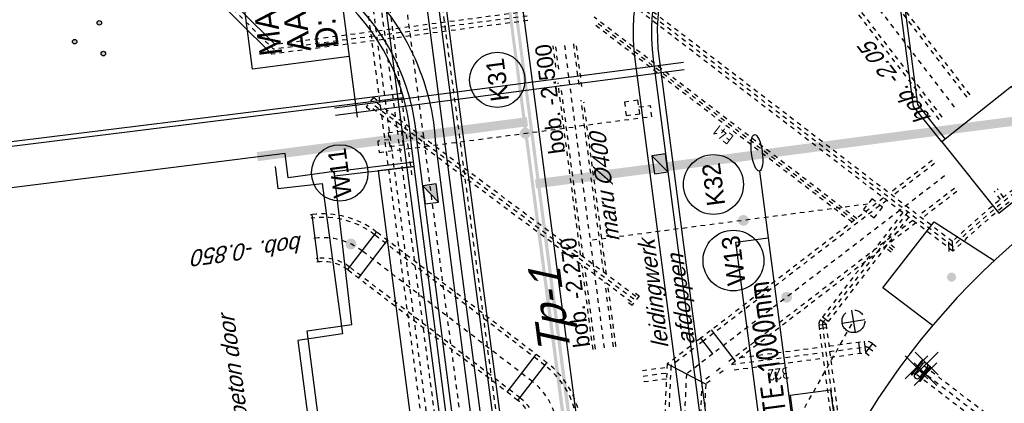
# Model space of a CAD drawing. Header units: metres. Extents: x 118052 to 118564, y 454784 to 455719.
# Tile 78 of 160: x 118226 to 118248, y 455306 to 455314. Entities that reach past the tile are written whole.
import ezdxf
from ezdxf.enums import TextEntityAlignment as Align

# ---------------------------------------------------------------- set-up
doc = ezdxf.new("R2010")
doc.units = ezdxf.units.M
doc.header["$LTSCALE"] = 0.5
doc.header["$PDMODE"] = 3
doc.header["$PDSIZE"] = 0.25
for name, pattern in [('DASHED', [19.05, 12.7, -6.35]), ('Tauw_HIDDEN2', [5.6, 4, -1.6]), ('Tauw_L_Center1', [13, 8, -1.67, 1.66, -1.67]), ('Tauw_L_Center2', [6.499, 4, -0.833, 0.833, -0.833]), ('Tauw_Stramien', [13, 8, -1.67, 1.66, -1.67])]:
    doc.linetypes.add(name, pattern=pattern)
for name, color, linetype in [('_gebouwen', 7, 'Continuous'), ('_molgoot', 7, 'Continuous'), ('_ob10', 7, 'Continuous'), ('_straatkolk', 7, 'Continuous'), ('_tb13', 7, 'Continuous'), ('BHV plan', 7, 'Continuous'), ('EL_N_A_EB00----REVISIE~-_-----', 1, 'Continuous'), ('GRAAFWERKZAAMHEDEN', 6, 'Continuous'), ('KABELLOOP', 6, 'Continuous'), ('Koningsstal VIEUWPORT', 254, 'Continuous'), ('OL55_HAAG', 86, 'Continuous'), ('ZU_B_-_AL999---LR_bet400-55_gw__18_^200~-_-----', 1, 'Continuous'), ('ZU_B_-_AL999---LW_bet700-85_gw__18_^200~N_-----', 1, 'Continuous'), ('ZU_B_-_AL999---LW_bet700-85_gw__20_^200~M_-----', 1, 'Continuous'), ('ZU_B_-_AL999---LW_bet900-75_pl__18_^200~N_-----', 1, 'Continuous'), ('ZU_B_-_AL999---LW_bet900-75_pl__20_^200~M_-----', 1, 'Continuous'), ('ZU_B_-_EL999---LL_pvc160_zbr00~H_-----', 1, 'Tauw_L_Center2'), ('ZU_B_-_EL999---LL_pvc160_zbr00~W_-----', 8, 'Tauw_HIDDEN2'), ('ZU_B_-_EL999---LR_bet400-55_gw~H_-----', 1, 'Tauw_L_Center2'), ('ZU_B_-_EL999---LR_bet400-55_gw~W_-----', 8, 'Tauw_HIDDEN2'), ('ZU_B_-_EL999---LR_pvc200_vbr11~H_-----', 1, 'Tauw_L_Center2'), ('ZU_B_-_EL999---LR_pvc200_vbr11~W_-----', 8, 'Tauw_HIDDEN2'), ('ZU_B_-_EL999---LR_pvc250_sdr00~H_-----', 1, 'Tauw_L_Center2'), ('ZU_B_-_EL999---LR_pvc250_vbr11~H_-----', 1, 'Tauw_L_Center2'), ('ZU_B_-_EL999---LR_pvc250_vbr11~W_-----', 8, 'Tauw_HIDDEN2'), ('ZU_B_-_EL999---LS_pvc250_zbr00~H_-----', 1, 'Tauw_L_Center2'), ('ZU_B_-_EL999---LS_pvc250_zbr00~W_-----', 8, 'Tauw_HIDDEN2'), ('ZU_B_-_EL999---LW_bet700-85_gw~H_-----', 1, 'Tauw_L_Center1'), ('ZU_B_-_EL999---LW_bet700-85_gw~W_-----', 8, 'Tauw_HIDDEN2'), ('ZU_B_-_EL999---LW_bet900-75_pl~H_-----', 1, 'Tauw_L_Center1'), ('ZU_B_-_EL999---LW_bet900-75_pl~W_-----', 8, 'Tauw_HIDDEN2'), ('ZU_B_-_EL999---LW_pvc125_pbr00~H_-----', 1, 'Tauw_L_Center2'), ('ZU_B_-_EL999---LW_pvc125_pbr00~W_-----', 15, 'Tauw_HIDDEN2'), ('ZU_B_-_EL999---LW_pvc160_vbr11~H_-----', 1, 'Tauw_L_Center2'), ('ZU_B_-_EL999---LW_pvc160_vbr11~W_-----', 8, 'Tauw_HIDDEN2'), ('ZU_B_-_EL999---SYM_HYDRANT~-_001--', 1, 'Tauw_L_Center2'), ('ZU_B_-_ML999---LW_bet700-85_gw__20_^200~M_-----', 1, 'Continuous'), ('ZU_B_-_ML999---LW_bet900-75_pl__20_^200~M_-----', 1, 'Continuous'), ('ZU_B_-_TB00----tekst__35_^200~-_-----', 1, 'Continuous'), ('ZU_B_A_EL999---L__GY-AFSLUITER-250_pn10~W_-----', 9, 'Continuous'), ('ZU_B_L_AB00----ONDERDEEL__18_^200~-_-----', 1, 'Continuous'), ('ZU_N_-_AL999---LK_pvc125_sdr34__20_^200~M_-----', 7, 'Continuous'), ('ZU_N_-_AL999---LR_pvc250_vbr11__18_^200~-_-----', 7, 'Continuous'), ('ZU_N_-_EL999---LB_PE-110_sdr00~H_-----', 2, 'Tauw_L_Center2'), ('ZU_N_-_EL999---LB_PE-90_sdr00~H_-----', 2, 'Tauw_L_Center2'), ('ZU_N_-_EL999---LB_pvc160_zgr00~H_-----', 2, 'Tauw_L_Center2'), ('ZU_N_-_EL999---LB_pvc160_zgr00~W_-----', 8, 'Continuous'), ('ZU_N_-_EL999---LK_pvc125_sdr34~H_-----', 2, 'Tauw_L_Center2'), ('ZU_N_-_EL999---LL_pvc160_zbr00~H_-----', 2, 'Tauw_L_Center2'), ('ZU_N_-_EL999---LP_PE-75_sdr00~H_-----', 2, 'Tauw_L_Center2'), ('ZU_N_-_EL999---LR_PE-110_sdr00~H_-----', 2, 'Tauw_L_Center2'), ('ZU_N_-_EL999---LR_pvc200_vgr11~H_-----', 2, 'Tauw_L_Center2'), ('ZU_N_-_EL999---LR_pvc200_vgr11~W_-----', 8, 'Continuous'), ('ZU_N_-_EL999---LW_gvk900_vgr05~H_-----', 2, 'Tauw_L_Center1'), ('ZU_N_-_EL999---LW_gvk900_vgr05~W_-----', 2, 'Continuous'), ('ZU_N_-_EL999---SYM_STRAATKOLK~-_----c', 7, 'Tauw_L_Center2'), ('ZU_N_-_ML999---LK_pvc125_sdr34__20_^200~M_-----', 7, 'Continuous'), ('ZU_N_-_TB00----tekst__18_^200~-_-----', 7, 'Continuous'), ('ZU_N_D_EVRH----ONDERDEEL~-_-----', 7, 'Continuous'), ('ZU_N_N_MVRHX---ALG_Stramien~-_008--', 8, 'Tauw_Stramien')]:
    doc.layers.add(name, color=color, linetype=linetype)
doc.styles.add('BURO-025', font='Isocp.shx', dxfattribs={"height": 500})
doc.styles.add('TAUW-ISOCP', font='tcb_isocp.shx')
doc.styles.add('tcb_isocp', font='tcb_isocp.shx')
doc.styles.add('WB025', font='ISO.SHX', dxfattribs={"height": 2.5})

# ---------------------------------------------------------------- blocks, each defined once
blk = doc.blocks.new('*U9')
at = {"layer": '_straatkolk'}
blk.add_hatch(color=256, dxfattribs=at).paths.add_polyline_path([(0.2, -0.15), (0.2, 0.15), (-0.2, -0.15)])
blk.add_lwpolyline([(0.2, -0.15), (0.2, 0.15), (-0.2, 0.15), (-0.2, -0.15)], close=True, dxfattribs=at)
blk.add_lwpolyline([(-0.2, -0.15), (0.2, 0.15)], dxfattribs=at)
blk = doc.blocks.new('meAF250T-Z')
for p, q in [((-250, 160), (-247, 162)), ((-250, 160), (-250, -160)), ((-247, 200), (-247, -200)), ((-247, 200), (-228, 200)), ((-228, -200), (-228, 200)), ((-222, 144), (-189, 137)), ((-189, 144), (-189, -137)), ((-28, 144), (-61, 137)), ((-61, 144), (-61, 137)), ((-61, 137), (-61, -137)), ((-3, 200), (-22, 200)), ((-22, -200), (-22, 200)), ((-3, 200), (-3, -200)), ((0, 160), (-3, 162)), ((0, 160), (0, -160)), ((-247, -162), (-250, -160)), ((-228, -200), (-247, -200)), ((-189, -137), (-222, -144)), ((-61, -137), (-28, -144)), ((-61, -137), (-61, -144)), ((-22, -200), (-3, -200)), ((-3, -162), (0, -160))]:
    blk.add_line(p, q)
blk.add_lwpolyline([(-140, 15), (-110, 15), (-110, -15), (-140, -15)], close=True)
for centre, radius, start, end in [((-220, 152), 8, 180, 257.3914), ((-125, 140), 64.4, 3.3551, 176.6449), ((-30, 152), 8, 282.6086, 0), ((-220, -152), 8, 102.6086, 180), ((-125, -140), 64.4, 177.2011, 356.6449), ((-30, -152), 8, 0, 77.3914)]:
    blk.add_arc(centre, radius, start, end)
for p in [(-250, 0), (-125, 204), (0, 0)]:
    blk.add_point(p)
blk = doc.blocks.new('zuhydrt1')
for p, q in [((0, -0.5), (0, 0.504)), ((-0.5, 0), (0.5, 0))]:
    blk.add_line(p, q)
at = {"color": 15}
blk.add_line((0, -0.5), (0, -0.5), dxfattribs=at)
blk.add_line((0, -0.5), (0, -0.5), dxfattribs=at)
blk.add_circle((0, 0), 0.5)
blk = doc.blocks.new('A$C6DFC50BF')
at = {"layer": 'GRAAFWERKZAAMHEDEN'}
for p, q in [((117224, -51770), (117224, -59520)), ((117384, -51770), (117384, -59520)), ((118466, -52240), (117115, -52240)), ((114785, -60867), (113301, -60867))]:
    blk.add_line(p, q, dxfattribs=at)
for points in [[(118466, -50095), (123373, -50095), (123373, -52240), (118466, -52240)], [(105878, -60153), (113301, -60153), (113301, -60867), (105878, -60867)]]:
    blk.add_lwpolyline(points, close=True, dxfattribs=at)
blk.add_ellipse((115191, -60867), major_axis=(406, 0), ratio=0.292589, dxfattribs=at)
at = {"layer": 'KABELLOOP', "linetype": 'DASHED', "const_width": 200}
for points in [[(116539, -49946), (116530, -55944)], [(128360, -91087), (128360, -89192), (115148, -89192), (115148, -55944)]]:
    blk.add_lwpolyline(points, dxfattribs=at)
blk.add_lwpolyline([(186089, -55944), (-17582, -55944)], close=True, dxfattribs=at)
at = {"layer": 'GRAAFWERKZAAMHEDEN', "color": 2}
for s, p in [('MANTELBUIZEN', (118705, -50787)), ('AANTAL: 2', (118705, -51420)), ('D: ø160', (118705, -52045))]:
    blk.add_text(s, height=500, rotation=359.9837, dxfattribs=at).set_placement(p)
at = {"layer": 'GRAAFWERKZAAMHEDEN', "color": 2, "style": 'BURO-025'}
blk.add_text('SLEUFBREEDTE=1000mm', height=500, rotation=359.9837, dxfattribs=at).set_placement((105912, -60763))
blk = doc.blocks.new('Leidingen')
at = {"layer": 'ZU_B_-_EL999---LL_pvc160_zbr00~H_-----'}
blk.add_lwpolyline([(-149887, 2093.5), (-144856.9, 7255.5, -0.2022535)], format="xyb", dxfattribs=at)
at = {"layer": 'ZU_B_-_EL999---LL_pvc160_zbr00~W_-----'}
for points in [[(-149944.3, 2149.3), (-144914.2, 7311.3, -0.2022535)], [(-149829.7, 2037.7), (-144799.6, 7199.7, -0.2022535)]]:
    blk.add_lwpolyline(points, format="xyb", dxfattribs=at)
at = {"layer": 'ZU_B_-_EL999---LR_bet400-55_gw~H_-----'}
for points in [[(-150865.8, 2870.7), (-149017.8, 2870.9)], [(-149014.3, 2870.9), (-144839.9, 2871.3)], [(-144839.9, 2871.3), (-144115.8, 2871.3)]]:
    blk.add_lwpolyline(points, dxfattribs=at)
at = {"layer": 'ZU_B_-_EL999---LR_bet400-55_gw~W_-----'}
for points in [[(-150865.8, 3125.7), (-148992.7, 3125.9)], [(-150865.8, 3070.7), (-149046.3, 3070.9)], [(-148822.9, 3070.9), (-144994.1, 3071.2)], [(-148769.3, 3125.9), (-144940.5, 3126.2)], [(-144645, 3071.3), (-144115.8, 3071.3)], [(-144591.4, 3126.3), (-144115.8, 3126.3)], [(-150865.8, 2670.7), (-149436.1, 2670.8)], [(-150865.7, 2615.7), (-149489.7, 2615.8)], [(-149266.3, 2615.8), (-145437.5, 2616.2)], [(-149212.7, 2670.8), (-145383.9, 2671.2)], [(-145088.4, 2616.2), (-144115.7, 2616.3)], [(-145034.8, 2671.2), (-144115.8, 2671.3)]]:
    blk.add_lwpolyline(points, dxfattribs=at)
at = {"layer": 'ZU_B_-_EL999---LR_pvc200_vbr11~H_-----'}
blk.add_lwpolyline([(-143390.8, 3608.1), (-143390.9, 9240.5)], dxfattribs=at)
at = {"layer": 'ZU_B_-_EL999---LR_pvc200_vbr11~W_-----'}
for p, q in [((-143490.8, 3608.1), (-143490.9, 9289.5)), ((-143290.8, 3608.2), (-143290.9, 9191.5))]:
    blk.add_line(p, q, dxfattribs=at)
at = {"layer": 'ZU_B_-_EL999---LR_pvc250_vbr11~H_-----'}
for points in [[(-151590.7, 2107.4), (-151590.6, 1584.7)], [(-151590.5, 146.8), (-151590.3, -1874.4)]]:
    blk.add_lwpolyline(points, dxfattribs=at)
blk.add_lwpolyline([(-151590.3, -2034.4), (-151590.2, -2815.8, -0.1989124), (-151627.4, -2905.6), (-151698.3, -2976.5)], format="xyb", dxfattribs=at)
at = {"layer": 'ZU_B_-_EL999---LR_pvc250_vbr11~W_-----', "linetype": 'Continuous'}
for p, q in [((-151539, -2994), (-151715.8, -2817.2)), ((-151465.2, -2690.8), (-151715.2, -2690.8)), ((-151465.2, -2815.8), (-151715.2, -2815.8))]:
    blk.add_line(p, q, dxfattribs=at)
at = {"layer": 'ZU_B_-_EL999---LR_pvc250_vbr11~W_-----'}
for points in [[(-151715.7, 2107.4), (-151715.7, 1607.6)], [(-151465.7, 2107.4), (-151465.6, 1561.5)], [(-151715.5, 102.4), (-151715.3, -1874.4)], [(-151465.5, -69.2), (-151465.3, -1874.4)]]:
    blk.add_lwpolyline(points, dxfattribs=at)
for points in [[(-151715.3, -2034.4), (-151715.2, -2815.8, -0.1989124), (-151715.8, -2817.2), (-151786.7, -2888.1)], [(-151465.3, -2034.4), (-151465.2, -2815.8, -0.1989124), (-151539, -2994), (-151609.9, -3064.9)]]:
    blk.add_lwpolyline(points, format="xyb", dxfattribs=at)
at = {"layer": 'ZU_B_-_EL999---LS_pvc250_zbr00~H_-----'}
blk.add_lwpolyline([(-162249.7, -13954.2), (-152183.4, -3885.9)], dxfattribs=at)
at = {"layer": 'ZU_B_-_EL999---LS_pvc250_zbr00~W_-----'}
for points in [[(-162338.6, -13866.3), (-152271.8, -3797.6)], [(-162166.9, -14048.1), (-152095, -3974.3)]]:
    blk.add_lwpolyline(points, dxfattribs=at)
at = {"layer": 'ZU_B_-_EL999---LW_bet700-85_gw~H_-----'}
for points in [[(-146605.8, -5465.2), (-137659.5, -298.9, 0), (-137659.5, -298.9), (-123791.2, 7709.7, 0.2679492), (-123191.3, 8749), (-123191.4, 9546.9)], [(-148704.4, -3970.5), (-151305.6, 523, -0.0000004), (-151305.6, 523), (-151673, 1157.6, 0.0442975), (-162290.4, 2155.5)]]:
    blk.add_lwpolyline(points, format="xyb", dxfattribs=at)
blk.add_lwpolyline([(-148081.1, -5047.4), (-148704.4, -3970.5)], dxfattribs=at)
at = {"layer": 'ZU_B_-_EL999---LW_bet700-85_gw~W_-----', "linetype": 'Continuous'}
for p, q in [((-151948.8, 765.7), (-151396.7, 1548.6)), ((-151305.7, 523), (-150929.2, 740.9)), ((-151305.7, 523), (-150929.2, 740.9)), ((-151531.8, 45.4), (-150778.9, 481.3)), ((-151531.8, 45.4), (-150778.9, 481.3))]:
    blk.add_line(p, q, dxfattribs=at)
at = {"layer": 'ZU_B_-_EL999---LW_bet700-85_gw~W_-----'}
for points in [[(-146830.6, -5092.7), (-137877, 77.8), (-137877, 77.8), (-124008.8, 8086.4, 0.1387426), (-123718.4, 8385)], [(-146786.7, -5165.5), (-137834.5, 4.2), (-137834.5, 4.2), (-123966.3, 8012.8, 0.1523591), (-123623.1, 8385)], [(-146425, -5764.9), (-137484.5, -602), (-137484.5, -602), (-123616.2, 7406.6, 0.2053687), (-122884.6, 8385.1)], [(-146381, -5837.7), (-137442, -675.6), (-137442, -675.6), (-123573.7, 7333, 0.2086375), (-122797.3, 8385.1)], [(-151073.6, 990.4), (-151396.7, 1548.6, 0.0451699), (-162298.9, 2590.6, 0.0464467)], [(-151135.2, 927.2), (-151450.8, 1472.3, 0.0450002), (-162297.3, 2505.5, 0.0462856)], [(-151789.2, 659.7), (-151894.9, 842.4, 0.0436071), (-162288.1, 1805.5, 0.0449452)], [(-151887.4, 659.7), (-151948.8, 765.7, 0.0434439), (-162288.9, 1720.5, 0.0447807)], [(-148448.3, -3714.3), (-151002.7, 698.3), (-151002.7, 698.3), (-151051.9, 783.3, 0.0462856)], [(-148386.1, -3652.1), (-150929.2, 740.9), (-150929.2, 740.9), (-150990.3, 846.6, 0.0464467)], [(-151704.2, 343.2), (-151794.8, 499.7, 0.0447807)], [(-151642.6, 406.5), (-151696.6, 499.7, 0.0449452)]]:
    blk.add_lwpolyline(points, format="xyb", dxfattribs=at)
for points in [[(-148960.6, -4226.7), (-151559.3, 262.6)], [(-149022.8, -4288.9), (-151621, 199.4)], [(-147781.4, -4866.5), (-148365.4, -3857.7)], [(-147708.6, -4822.6), (-148303.2, -3795.4)], [(-148453.6, -5272.1), (-148939.8, -4432.2)], [(-148380.8, -5228.2), (-148877.6, -4370)], [(-148753.9, -6203.4), (-148555.6, -6088.9)], [(-148709.7, -6276), (-148513.1, -6162.5)]]:
    blk.add_lwpolyline(points, dxfattribs=at)
at = {"layer": 'ZU_B_-_EL999---LW_bet900-75_pl~H_-----'}
blk.add_lwpolyline([(-162319.8, 3661.2), (-152320.4, 4131.9, 0.1867404), (-151396.2, 4540.5), (-148051.3, 7886, 0.1989124), (-147641.3, 8876), (-147641.3, 8907.7)], format="xyb", dxfattribs=at)
at = {"layer": 'ZU_B_-_EL999---LW_bet900-75_pl~W_-----', "linetype": 'Continuous'}
for p, q in [((-148166.3, 8875.9), (-147116.3, 8876)), ((-148422.6, 8257.2), (-147680, 7514.8)), ((-148634.7, 8045), (-147892.1, 7302.6)), ((-151555.3, 5123.8), (-150812.8, 4381.4)), ((-151767.4, 4911.7), (-151024.9, 4169.3))]:
    blk.add_line(p, q, dxfattribs=at)
at = {"layer": 'ZU_B_-_EL999---LW_bet900-75_pl~W_-----'}
for points in [[(-162330.1, 4186.3), (-152345.1, 4656.3, 0.1867404), (-151767.4, 4911.7), (-148422.6, 8257.2, 0.1989124), (-148166.3, 8875.9), (-148166.3, 8907.7)], [(-162328.6, 4111.3), (-152341.6, 4581.4, 0.1867404), (-151714.4, 4858.6), (-148369.5, 8204.2, 0.1989124), (-148091.3, 8875.9), (-148091.3, 8907.7)], [(-162311, 3211.1), (-152299.2, 3682.4, 0.1867404), (-151078, 4222.3), (-147733.1, 7567.8, 0.1989124), (-147191.3, 8876), (-147191.3, 8907.8)], [(-162309.6, 3136.1), (-152295.7, 3607.5, 0.1867404), (-151024.9, 4169.3), (-147680, 7514.8, 0.1989124), (-147116.3, 8876), (-147116.3, 8907.8)]]:
    blk.add_lwpolyline(points, format="xyb", dxfattribs=at)
at = {"layer": 'ZU_B_-_EL999---LW_pvc125_pbr00~H_-----'}
for points in [[(-148797.3, -2951.8), (-143696.8, 2146.4)], [(-149552.4, -3706.7), (-149432.2, -3586.5)]]:
    blk.add_lwpolyline(points, dxfattribs=at)
at = {"layer": 'ZU_B_-_EL999---LW_pvc125_pbr00~W_-----'}
for points in [[(-148829.7, -2895.9), (-143785.2, 2146.4)], [(-148764.9, -3007.8), (-143608.4, 2146.4)], [(-149596.6, -3662.5), (-149476.4, -3542.3)], [(-149508.3, -3750.9), (-149388.1, -3630.7)]]:
    blk.add_lwpolyline(points, dxfattribs=at)
at = {"layer": 'ZU_B_-_EL999---LW_pvc160_vbr11~H_-----'}
for points in [[(-173601.5, -29254.8, 0.1436279), (-164439.4, -32470.3, 0.1583844), (-154141.9, -29709.5, 0.1583845), (-147433.9, -21423.3, 0.1583844), (-146877.5, -10776.7, 0.0933316), (-149643.3, -5022.7), (-143169.1, 1452.7, 0.1989124), (-143145.1, 1510.7), (-143145.2, 2108.2)], [(-148763.1, -4142.4), (-150927.6, -1978.3, 0.1989124), (-150985.5, -1954.3), (-153425.4, -1954.6, 0.1435819), (-162202.8, 1402.7)]]:
    blk.add_lwpolyline(points, format="xyb", dxfattribs=at)
at = {"layer": 'ZU_B_-_EL999---LW_pvc160_vbr11~W_-----', "linetype": 'Continuous'}
for p, q in [((-151065.5, -2034.3), (-151065.6, -1874.3)), ((-150985.5, -2034.3), (-150985.6, -1874.3)), ((-150984.1, -2034.9), (-150871, -1921.8)), ((-150927.6, -2091.5), (-150814.4, -1978.3)), ((-149742.5, -4935.1), (-149532.2, -4951)), ((-149748.6, -5014.8), (-149538.2, -5030.7))]:
    blk.add_line(p, q, dxfattribs=at)
at = {"layer": 'ZU_B_-_EL999---LW_pvc160_vbr11~W_-----'}
for points in [[(-173648.2, -29319.8, 0.1436279), (-164443.5, -32550.2, 0.1583844), (-154098.4, -29776.6, 0.1583845), (-147359.2, -21451.9, 0.1583844), (-146800.2, -10756, 0.0923313), (-149538.2, -5030.7), (-143112.6, 1396.1, 0.1989124), (-143065.1, 1510.7), (-143065.2, 2108.2)], [(-173554.9, -29189.8, 0.1436279), (-164435.2, -32390.4, 0.1583844), (-154185.5, -29642.4, 0.1583845), (-147508.6, -21394.6, 0.1583844), (-146954.7, -10797.5, 0.0943408), (-149748.6, -5014.8), (-143225.7, 1509.3, 0.1989124), (-143225.1, 1510.7), (-143225.2, 2108.2)], [(-148763.1, -4029.2), (-150871, -1921.8, 0.1989124), (-150985.6, -1874.3), (-153398.4, -1874.5, 0.1437576), (-162234.8, 1485.5, 0.1431712)], [(-148876.3, -4142.4), (-150984.1, -2034.9, 0.1989124), (-150985.5, -2034.3), (-153452.4, -2034.6, 0.1434048), (-162170.8, 1319.8, 0.1439958)]]:
    blk.add_lwpolyline(points, format="xyb", dxfattribs=at)
at = {"layer": 'ZU_B_-_ML999---LW_bet700-85_gw__20_^200~M_-----', "flags": 128}
blk.add_lwpolyline([(-150279.8, -1249.1, 0, 0, 0), (-150360.3, -1338.1, 0, 91.8, 0), (-150354.2, -1331.3, 91.8, 169.7, 0), (-150336.7, -1312.1, 169.7, 221.7, 0), (-150310.6, -1283.2, 221.7, 240, 0), (-150279.8, -1249.1, 240, 221.7, 0), (-150249, -1215.1, 221.7, 169.7, 0), (-150222.8, -1186.2, 169.7, 91.8, 0), (-150205.4, -1166.9, 91.8, 0, 0), (-150199.3, -1160.2, 0, 0, 0), (-150279.8, -1249.1, 0, 0, 0), (-149775.2, -691.5, 0, 0, 0)], format="xyseb", dxfattribs=at)
at = {"layer": 'ZU_B_-_ML999---LW_bet700-85_gw__20_^200~M_-----'}
blk.add_circle((-149325.9, -195), 669.6, dxfattribs=at)
at = {"layer": 'ZU_B_-_ML999---LW_bet900-75_pl__20_^200~M_-----', "flags": 128}
blk.add_lwpolyline([(-147868.7, 8111, 0, 0, 0), (-147988.7, 8107.9, 0, 91.8, 0), (-147979.6, 8108.2, 91.8, 169.7, 0), (-147953.6, 8108.8, 169.7, 221.7, 0), (-147914.6, 8109.8, 221.7, 240, 0), (-147868.7, 8111, 240, 221.7, 0), (-147822.8, 8112.1, 221.7, 169.7, 0), (-147783.9, 8113.1, 169.7, 91.8, 0), (-147757.9, 8113.8, 91.8, 0, 0), (-147748.8, 8114, 0, 0, 0), (-147868.7, 8111, 0, 0, 0), (-146905.3, 8135.4, 0, 0, 0)], format="xyseb", dxfattribs=at)
at = {"layer": 'ZU_B_-_ML999---LW_bet900-75_pl__20_^200~M_-----'}
blk.add_circle((-146283, 8151.1), 622.5, dxfattribs=at)
at = {"layer": 'ZU_B_L_AB00----ONDERDEEL__18_^200~-_-----', "flags": 128}
blk.add_lwpolyline([(-150312.7, -4910.5, 0, 0, 0), (-150212.7, -4910.5, 0, 76.5, 0), (-150220.3, -4910.5, 76.5, 141.4, 0), (-150242, -4910.5, 141.4, 184.8, 0), (-150274.4, -4910.5, 184.8, 200, 0), (-150312.7, -4910.5, 200, 184.8, 0), (-150350.9, -4910.5, 184.8, 141.4, 0), (-150383.4, -4910.5, 141.4, 76.5, 0), (-150405.1, -4910.5, 76.5, 0, 0), (-150412.7, -4910.5, 0, 0, 0), (-150312.7, -4910.5, 0, 0, 0), (-155144.1, -4910.5, 0, 0, 0)], format="xyseb", dxfattribs=at)
at = {"layer": 'ZU_N_-_EL999---LB_PE-110_sdr00~H_-----'}
blk.add_lwpolyline([(-189750.6, 554.2), (-189750.6, 7068.1), (-129822, 7068.1), (-129822, 7212.6)], dxfattribs=at)
at = {"layer": 'ZU_N_-_EL999---LB_PE-90_sdr00~H_-----', "flags": 128}
blk.add_lwpolyline([(-152741, -1330.6), (-150996.2, -2640.5)], dxfattribs=at)
at = {"layer": 'ZU_N_-_EL999---LB_pvc160_zgr00~H_-----'}
blk.add_lwpolyline([(-188326.3, 428), (-188330.9, 4822.3, -0.4142136), (-187771.5, 5382.9), (-138780.5, 5434.3, 0.4139341), (-138221.1, 5994.4), (-138227, 68533.4, 0.1989124), (-138391.1, 68929.4), (-148707.2, 79243.6, 0.1983621), (-149102, 79407.5), (-169703.5, 79449.2, 0.123322), (-169967.6, 79383.6), (-194911.9, 66117.4)], format="xyb", dxfattribs=at)
at = {"layer": 'ZU_N_-_EL999---LB_pvc160_zgr00~W_-----'}
for points in [[(-188246.3, 428), (-188250.9, 4822.4, -0.4142136), (-187771.4, 5302.9), (-138780.4, 5354.3, 0.4139341), (-138141.1, 5994.4), (-138147, 68533.4, 0.1989124), (-138334.5, 68985.9), (-148650.6, 79300.1, 0.1983621), (-149101.9, 79487.5), (-169703.3, 79529.2, 0.123322), (-170005.1, 79454.3), (-194949.5, 66188.1)], [(-188406.3, 427.9), (-188410.9, 4822.2, -0.4142136), (-187771.6, 5462.9), (-138780.6, 5514.3, 0.4139341), (-138301.1, 5994.3), (-138307, 68533.4, 0.1989124), (-138447.6, 68872.8), (-148763.8, 79187, 0.1983621), (-149102.2, 79327.5), (-169703.6, 79369.2, 0.123322), (-169930, 79313), (-194874.3, 66046.8)]]:
    blk.add_lwpolyline(points, format="xyb", dxfattribs=at)
at = {"layer": 'ZU_N_-_EL999---LK_pvc125_sdr34~H_-----'}
for points in [[(-145697.6, 6980.2), (-145697.6, 7230.2), (-145947.6, 7230.2), (-145947.6, 2871.2)], [(-148476.2, -3287.1), (-148476.2, 2871.2)], [(-148476.2, -3287.1), (-148476.2, 2871.2)], [(-148476.2, -3287.1), (-148476.2, 2871.2)]]:
    blk.add_lwpolyline(points, dxfattribs=at)
at = {"layer": 'ZU_N_-_EL999---LK_pvc125_sdr34~H_-----', "flags": 128}
blk.add_lwpolyline([(-145697.6, 1430.2), (-145697.6, 1180.2), (-145947.6, 1180.2), (-145947.6, 2871.2)], dxfattribs=at)
at = {"layer": 'ZU_N_-_EL999---LL_pvc160_zbr00~H_-----'}
for p, q in [((-144915.1, 7382.1), (-144984.9, 7310.4)), ((-144728.9, 7200.6), (-144915.1, 7382.1)), ((-144798.7, 7129), (-144728.9, 7200.6)), ((-150015, 2148.4), (-149945.2, 2220)), ((-149828.8, 1967), (-150015, 2148.4)), ((-149759, 2038.6), (-149828.8, 1967))]:
    blk.add_line(p, q, dxfattribs=at)
at = {"layer": 'ZU_N_-_EL999---LP_PE-75_sdr00~H_-----', "flags": 128}
blk.add_lwpolyline([(-118553.2, 6962), (-242100.9, 6918.1), (-260870, 6918.1), (-260870, -569.1), (-260870, -22082.4), (-262858.1, -22082.4)], dxfattribs=at)
at = {"layer": 'ZU_N_-_EL999---LR_PE-110_sdr00~H_-----'}
blk.add_lwpolyline([(-243248.2, 6768.1), (-93379.2, 6768.1, -0.1316525), (-90879.2, 6098.3), (-85840.8, 3189.4)], format="xyb", dxfattribs=at)
at = {"layer": 'ZU_N_-_EL999---LR_pvc200_vgr11~H_-----'}
blk.add_lwpolyline([(-137638.1, 13695.6), (-143390.9, 9240.5)], dxfattribs=at)
at = {"layer": 'ZU_N_-_EL999---LR_pvc200_vgr11~W_-----'}
for points in [[(-137717.2, 13760.9), (-143490.9, 9289.5)], [(-137523.1, 13658.2), (-143290.9, 9191.5)]]:
    blk.add_lwpolyline(points, dxfattribs=at)
at = {"layer": 'ZU_N_-_EL999---LW_gvk900_vgr05~H_-----'}
blk.add_lwpolyline([(-241353.5, 8700.8), (-241353.5, 7410.2, 0.4142136), (-240156.5, 6213.2), (-134155.4, 6213.2, 0.4142136), (-132958.4, 7410.2), (-132958.4, 9548.4)], format="xyb", dxfattribs=at)
at = {"layer": 'ZU_N_-_EL999---LW_gvk900_vgr05~W_-----'}
for points in [[(-241803.5, 8700.8), (-241803.5, 7410.2, 0.4142136), (-240156.5, 5763.2), (-134155.4, 5763.2, 0.4142136), (-132508.4, 7410.2), (-132508.4, 9548.4)], [(-240903.5, 8700.8), (-240903.5, 7410.2, 0.4142136), (-240156.5, 6663.2), (-134155.4, 6663.2, 0.4142136), (-133408.4, 7410.2), (-133408.4, 9548.4)]]:
    blk.add_lwpolyline(points, format="xyb", dxfattribs=at)
at = {"layer": 'ZU_N_-_EL999---SYM_STRAATKOLK~-_----c', "lineweight": -3}
for points in [[(-145847.6, 6680.2), (-145547.6, 6680.2), (-145547.6, 6980.2), (-145847.6, 6980.2)], [(-145848.7, 1430.2), (-145548.7, 1430.2), (-145548.7, 1730.2), (-145848.7, 1730.2)], [(-148796, -3388.2), (-148587.2, -3603.6), (-148371.8, -3394.9), (-148580.5, -3179.4)]]:
    blk.add_lwpolyline(points, close=True, dxfattribs=at)
at = {"layer": 'ZU_N_-_ML999---LK_pvc125_sdr34__20_^200~M_-----', "flags": 128}
for points in [[(-145947.6, 3982.3, 0, 0, 0), (-146060.1, 3940.6, 0, 91.8, 0), (-146051.6, 3943.8, 91.8, 169.7, 0), (-146027.2, 3952.8, 169.7, 221.7, 0), (-145990.7, 3966.3, 221.7, 240, 0), (-145947.6, 3982.3, 240, 221.7, 0), (-145904.5, 3998.2, 221.7, 169.7, 0), (-145868, 4011.7, 169.7, 91.8, 0), (-145843.6, 4020.8, 91.8, 0, 0), (-145835.1, 4023.9, 0, 0, 0), (-145947.6, 3982.3, 0, 0, 0), (-145272.3, 4232.2, 0, 0, 0)], [(-148476.2, -529.3, 0, 0, 0), (-148577.5, -593.5, 0, 91.8, 0), (-148569.8, -588.7, 91.8, 169.7, 0), (-148547.8, -574.7, 169.7, 221.7, 0), (-148514.9, -553.9, 221.7, 240, 0), (-148476.2, -529.3, 240, 221.7, 0), (-148437.4, -504.7, 221.7, 169.7, 0), (-148404.5, -483.9, 169.7, 91.8, 0), (-148382.5, -470, 91.8, 0, 0), (-148374.8, -465.1, 0, 0, 0), (-148476.2, -529.3, 0, 0, 0), (-148162.7, -330.7, 0, 0, 0)]]:
    blk.add_lwpolyline(points, format="xyseb", dxfattribs=at)
at = {"layer": 'ZU_N_-_ML999---LK_pvc125_sdr34__20_^200~M_-----'}
for centre, radius in [((-144700.7, 4443.7), 609.5), ((-147605.1, 22.7), 660.2)]:
    blk.add_circle(centre, radius, dxfattribs=at)
at = {"layer": 'ZU_N_D_EVRH----ONDERDEEL~-_-----', "ltscale": 0.005}
blk.add_lwpolyline([(-153337.5, -1949.9), (-152437.5, -1949.9), (-152437.5, -1049.9), (-153337.5, -1049.9)], close=True, dxfattribs=at)
at = {"layer": 'ZU_N_N_MVRHX---ALG_Stramien~-_008--'}
blk.add_line((-146534.8, 6580.2), (-131709.9, 6580.2), dxfattribs=at)
at = {"layer": 'EL_N_A_EB00----REVISIE~-_-----'}
blk.add_blockref('A$C6DFC50BF', (-262229.9, 59850.1), dxfattribs=at)
at = {"layer": 'ZU_B_-_EL999---SYM_HYDRANT~-_001--', "xscale": 499.9999999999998, "yscale": 499.9999999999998, "zscale": 499.9999999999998, "rotation": 181.435440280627}
blk.add_blockref('zuhydrt1', (-150996.2, -2640.5), dxfattribs=at)
at = {"layer": 'ZU_B_A_EL999---L__GY-AFSLUITER-250_pn10~W_-----', "rotation": 225.0054402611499}
blk.add_blockref('meAF250T-Z', (-152360.1, -4062.7), dxfattribs=at)
at = {"layer": 'ZU_B_-_AL999---LR_bet400-55_gw__18_^200~-_-----', "style": 'tcb_isocp', "oblique": 20.00024}
blk.add_text('maru %%C400', height=360, rotation=0.00544, dxfattribs=at).set_placement((-148570.9, 2231.6))
at = {"layer": 'ZU_B_-_AL999---LW_bet700-85_gw__18_^200~N_-----', "style": 'tcb_isocp', "oblique": 20.00024}
blk.add_text('bob. -2.05', height=360, rotation=30.00543, dxfattribs=at).set_placement((-146773.3, -4937.5))
at = {"layer": 'ZU_B_-_AL999---LW_bet700-85_gw__20_^200~M_-----', "style": 'tcb_isocp'}
blk.add_text('W13', height=400, dxfattribs=at).set_placement((-149325.9, -195), align=Align.MIDDLE)
at = {"layer": 'ZU_B_-_AL999---LW_bet900-75_pl__18_^200~N_-----', "style": 'tcb_isocp', "oblique": 20.00024}
blk.add_text('bob. -0.850', height=360, rotation=90.18049, dxfattribs=at).set_placement((-147538.2, 9149.1))
at = {"layer": 'ZU_B_-_AL999---LW_bet900-75_pl__20_^200~M_-----', "style": 'tcb_isocp'}
blk.add_text('W11', height=400, dxfattribs=at).set_placement((-146283, 8151.1), align=Align.MIDDLE)
at = {"layer": 'ZU_B_-_EL999---LR_bet400-55_gw~H_-----', "style": 'tcb_isocp'}
for s, p in [('bob. -2.270', (-150790, 3178.9)), ('bob. -2.500', (-146489, 3167.9))]:
    blk.add_text(s, height=360, rotation=0.00544, dxfattribs=at).set_placement(p)
at = {"layer": 'ZU_B_-_EL999---LR_pvc250_sdr00~H_-----', "style": 'WB025'}
blk.add_text('322', height=250, rotation=90.00544, dxfattribs=at).set_placement((-151808.8, -1083))
at = {"layer": 'ZU_B_-_EL999---LW_pvc125_pbr00~H_-----', "style": 'WB025'}
blk.add_text('E41', height=250, rotation=45.00544, dxfattribs=at).set_placement((-146611.8, -577.4))
at = {"layer": 'ZU_B_-_TB00----tekst__35_^200~-_-----', "style": 'tcb_isocp', "oblique": 20.00024}
blk.add_text('Tp-1', height=700, rotation=0.00544, dxfattribs=at).set_placement((-150894.1, 3614.8))
at = {"layer": 'ZU_N_-_AL999---LK_pvc125_sdr34__20_^200~M_-----', "style": 'tcb_isocp'}
for s, p in [('K31', (-144700.7, 4443.7)), ('K32', (-147605.1, 22.7))]:
    blk.add_text(s, height=400, dxfattribs=at).set_placement(p, align=Align.MIDDLE)
at = {"layer": 'ZU_N_-_AL999---LR_pvc250_vbr11__18_^200~-_-----', "style": 'TAUW-ISOCP', "oblique": 20.00024}
blk.add_text('B1 onder beton door', height=360, dxfattribs=at).set_placement((-149083.2, 10863.6), align=Align.RIGHT)
at = {"layer": 'ZU_N_-_TB00----tekst__18_^200~-_-----', "style": 'TAUW-ISOCP', "oblique": 20.00024}
for s, p in [('leidingwerk', (-151043.8, 1467.7)), ('afdoppen', (-151043.8, 884.8))]:
    blk.add_text(s, height=360, dxfattribs=at).set_placement(p)

msp = doc.modelspace()

# ---------------------------------------------------------------- hatches: boundary and pattern name
h = msp.add_hatch(color=256)
edge = h.paths.add_edge_path()
edge.add_arc((118227.605, 455313.789), 0.05, 0, 360)
edge = h.paths.add_edge_path()
edge.add_arc((118228.237, 455313.528), 0.05, 0, 360)
edge = h.paths.add_edge_path()
edge.add_arc((118228.147, 455314.205), 0.05, 0, 360)

# ---------------------------------------------------------------- linework, layer by layer
msp.add_lwpolyline([(118232.009, 455311.048), (118232.072, 455310.562), (118233.043, 455310.668), (118233.487, 455307.361), (118232.506, 455307.216), (118236.635, 455275.782)])
for centre in [(118228.147, 455314.205), (118227.605, 455313.789), (118228.237, 455313.528)]:
    msp.add_circle(centre, 0.05)
at = {"layer": '_gebouwen'}
msp.add_lwpolyline([(118273.585, 455288.704, 14.446878), (118270.811, 455285.071), (118273.552, 455282.938), (118276.326, 455286.569)], format="xyb", close=True, dxfattribs=at)
for points in [[(118249.436, 455311.242), (118248.189, 455312.805), (118246.658, 455311.584), (118247.906, 455310.021), (118249.436, 455311.242)], [(118231.551, 455275.249), (118231.66, 455274.44), (118235.452, 455274.923), (118235.36, 455275.737), (118236.791, 455275.911), (118232.711, 455307.428), (118233.696, 455307.569), (118233.304, 455310.935), (118232.3, 455310.797), (118232.23, 455311.331), (118222.766, 455310.141), (118213.373, 455308.813), (118217.918, 455273.47), (118231.551, 455275.249)], [(118246.453, 455307.545), (118245.364, 455308.377), (118246.489, 455309.829), (118247.809, 455308.974)]]:
    msp.add_lwpolyline(points, dxfattribs=at)
at = {"layer": '_molgoot'}
msp.add_lwpolyline([(118203.385, 455307.766), (118205.328, 455312.09, -0.275334), (118207.434, 455313.641), (118220.659, 455315.32), (118229.672, 455316.463, -0.43143), (118235.529, 455311.609), (118237.765, 455294.235), (118240.11, 455276.475, -0.407867), (118235.608, 455270.307), (118213.295, 455267.34), (118214.012, 455261.941, -0.385506), (118212, 455259.169), (118210.875, 455259.035), (118211.232, 455256.139), (118214.247, 455253.892), (118218.391, 455254.397), (118217.759, 455259.426, -0.416884), (118219.86, 455262.091), (118228.47, 455263.218), (118236.412, 455264.261, -0.442244), (118242.283, 455259.489), (118243.678, 455249.303), (118245.523, 455234.588), (118248.05, 455215.122)], format="xyb", dxfattribs=at)
at = {"layer": '_ob10'}
for points in [[(118246.658, 455311.584), (118246.035, 455312.366), (118245.224, 455318.551)], [(118246.737, 455311.647), (118246.13, 455312.407), (118245.323, 455318.564)], [(118210.36, 455282.086), (118215.496, 455282.695), (118214.322, 455291.847), (118212.014, 455309.698), (118223.443, 455311.149), (118234.829, 455312.564)], [(118210.389, 455282.19), (118215.384, 455282.782), (118214.223, 455291.834), (118211.902, 455309.785), (118223.431, 455311.248), (118234.8, 455312.661)], [(118233.304, 455310.935), (118235.054, 455311.147)], [(118233.316, 455310.836), (118235.067, 455311.048)]]:
    msp.add_lwpolyline(points, dxfattribs=at)
at = {"layer": '_tb13'}
for points in [[(118272.221, 455322.781), (118256.767, 455320.542), (118245.319, 455319.098), (118244.226, 455318.955, 0.414214), (118239.918, 455313.347), (118242.217, 455295.812)], [(118272.273, 455322.385), (118256.821, 455320.146), (118245.371, 455318.701), (118244.278, 455318.558, 0.414214), (118240.315, 455313.399), (118242.566, 455296.228)], [(118272.29, 455322.256), (118256.838, 455320.017), (118245.388, 455318.572), (118244.295, 455318.429, 0.414214), (118240.444, 455313.416), (118242.559, 455297.279)], [(118210.844, 455256.023), (118210.429, 455259.385), (118211.935, 455259.564, 0.382621), (118213.615, 455261.893), (118212.846, 455267.684), (118235.548, 455270.702, 0.407631), (118239.714, 455276.42), (118237.368, 455294.183), (118235.13, 455311.571, 0.432155), (118229.722, 455316.066), (118220.71, 455314.923), (118207.479, 455313.243, 0.27659), (118205.695, 455311.931), (118203.585, 455307.236), (118200.604, 455308.587)], [(118212.829, 455267.813), (118235.529, 455270.831, 0.407549), (118239.585, 455276.402), (118237.239, 455294.166), (118235.001, 455311.559, 0.432411), (118229.738, 455315.937), (118220.726, 455314.794), (118207.493, 455313.114, 0.277077), (118205.814, 455311.879), (118203.65, 455307.064), (118200.55, 455308.469)]]:
    msp.add_lwpolyline(points, format="xyb", dxfattribs=at)
at = {"layer": 'BHV plan', "color": 2, "linetype": 'Continuous'}
msp.add_line((118256.564, 455168.784), (118230.082, 455370.759), dxfattribs=at)
at = {"layer": 'OL55_HAAG'}
msp.add_lwpolyline([(118236.555, 455293.447), (118237.321, 455293.547), (118235.067, 455311.048), (118234.273, 455310.952), (118236.555, 455293.447)], close=True, dxfattribs=at)

# ---------------------------------------------------------------- block references
at = {"layer": '_molgoot'}
for p, rotation in [((118240.464, 455311.103), 97.46987594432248), ((118235.427, 455310.442), 97.45761760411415)]:
    msp.add_blockref('*U9', p, dxfattribs=dict(at, rotation=rotation))
at = {"layer": 'Koningsstal VIEUWPORT', "color": 6, "xscale": 0.0009975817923, "yscale": 0.0009975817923, "zscale": 0.0009975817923, "rotation": 97.46987594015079}
msp.add_blockref('Leidingen', (118222.52, 455456.651), dxfattribs=at)

doc.saveas('drawing.dxf')
